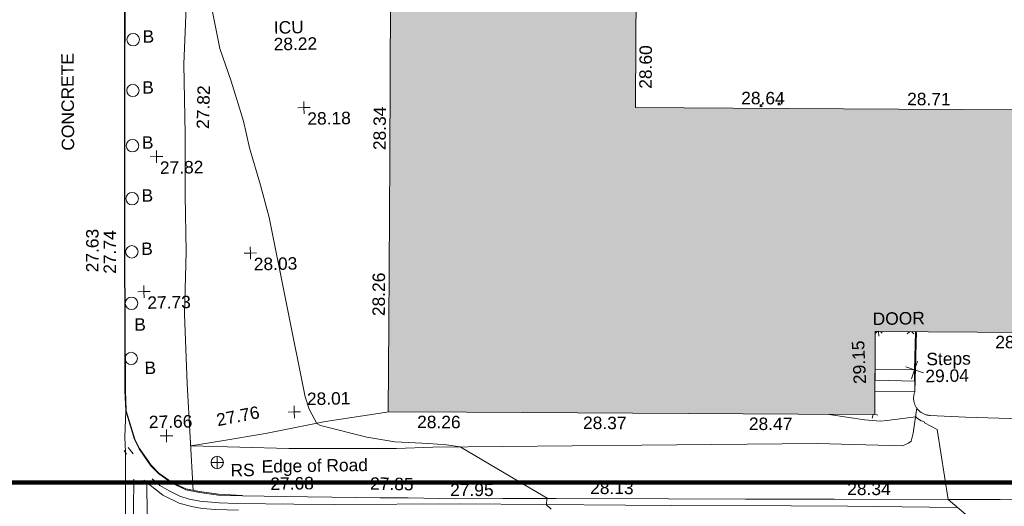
# Model space of a CAD drawing. Header units: millimetres. Extents: x -290717 to 520720, y -88450 to 287762.
# Tile 244 of 256: x -6642 to 23030, y 57264 to 71918. Entities that reach past the tile are written whole.
import ezdxf

# ---------------------------------------------------------------- set-up
doc = ezdxf.new("R2010")
doc.units = ezdxf.units.MM
doc.linetypes.add('IMPORT-UG_ELEC_STREET LIGHTING_QLB2 _2_', pattern=[2700, 1500, -300, 0, -250, 150, -300, 0, -200])
for name, color, linetype, lineweight, true_color in [('00_TOPO_EAVE', 7, 'Continuous', 9, 0x666666), ('00_TOPO_FOOTPATH', 7, 'Continuous', 9, 0xa50000), ('00_TOPO_FURN_BOLLARD', 7, 'Continuous', 9, 0x666666), ('00_TOPO_FURN_SIGN', 7, 'Continuous', 9, 0x666666), ('00_TOPO_KERB_BOTTOM', 1, 'Continuous', 9, 0xff0000), ('00_TOPO_KERB_TOP', 7, 'Continuous', 9, 0xa500a5), ('00_TOPO_LEVEL_FLOOR', 7, 'Continuous', 9, 0x666666), ('00_TOPO_LEVEL_SPOT', 7, 'Continuous', 9, 0x666666), ('00_TOPO_ROAD_MARKING_WHITE_CONTINUOUS', 7, 'Continuous', 9, 0x999999), ('00_TOPO_ROAD_MARKING_WHITE_DASH', 7, 'Continuous', 9, 0x999999), ('00_TOPO_ROAD_MARKING_YELLOW_CONTINUOUS', 40, 'Continuous', 9, 0xffbf00), ('00_TOPO_SERV_IC', 5, 'Continuous', 9, 0x0000ff), ('00_UAV_BUILDING_OUTLINE', 5, 'Continuous', 9, 0x0000ff), ('00_UAV_CONCRETE', 9, 'Continuous', 9, 0x808080), ('00_UAV_FORM_LINES', 7, 'Continuous', 9, 0x666666), ('00_UAV_INT_DOOR', 7, 'Continuous', 9, 0x7f4f3f), ('00_UAV_PARKING', 4, 'Continuous', 9, 0x00ffff), ('00_UAV_ROAD_MARKING_YELLOW_CONTINUOUS', 40, 'Continuous', 9, 0xffbf00), ('00_UAV_SLOPE_BOTTOM', 30, 'Continuous', 9, 0xff7f00), ('00_UAV_STEPS', 7, 'Continuous', 9, 0x666666), ('01_DTM_CONTOUR_MNR', 7, 'Continuous', 9, 0xa5a552), ('12333-PUM-2D-U-0001-C01 - Rev2_REVIT IMPORT_dwg', 7, 'Continuous', 9, 0x767676), ('A_RHA_Line', 7, 'Continuous', 9, 0x00a600)]:
    doc.layers.add(name, color=color, linetype=linetype, lineweight=lineweight, true_color=true_color)
for name, color, linetype, lineweight in [('00_TOPO_ROAD_EDGE', 7, 'Continuous', 9), ('00_TOPO_SURFACE', 7, 'Continuous', 9), ('00_TOPO_SURVEY_TEXT', 7, 'Continuous', 9), ('00_UAV_ROAD_EDGE', 7, 'Continuous', 9), ('A_RHA_Detail', 7, 'Continuous', 9), ('GEN-TEXT', 7, 'Continuous', 9)]:
    doc.layers.add(name, color=color, linetype=linetype, lineweight=lineweight)
doc.styles.add('Swis721 Lt BT_2', font='swissl.ttf', dxfattribs={"height": 375})

# ---------------------------------------------------------------- blocks, each defined once
blk = doc.blocks.new('12333-PUM-2D-U-0001-C01 - Rev2_REVIT IMPORT_dwg_MSL_Bollard_2-2077182-Site Location Plan Existing')
at = {"layer": '00_TOPO_FURN_BOLLARD', "color": 254, "true_color": 0xcccccc}
blk.add_circle((0, 0), 62.5, dxfattribs=at)
blk = doc.blocks.new('12333-PUM-2D-U-0001-C01 - Rev2_REVIT IMPORT_dwg_MSL_RoadSign_SYM-2077193-Site Location Plan Existing')
at = {"layer": '00_TOPO_FURN_SIGN', "color": 254, "true_color": 0xcccccc}
for p, q in [((-500, 0), (500, 0)), ((0, -500), (0, 500))]:
    blk.add_line(p, q, dxfattribs=at)
blk.add_circle((0, 0), 500, dxfattribs=at)
blk = doc.blocks.new('12333-PUM-2D-U-0001-C01 - Rev2_REVIT IMPORT_dwg_MM-2077200-Site Location Plan Existing')
at = {"layer": '00_TOPO_LEVEL_SPOT', "color": 254, "true_color": 0xcccccc, "flags": 128}
for points in [[(0, -500), (0, 0), (-500, 0)], [(500, 0), (0, 0), (0, 500)]]:
    blk.add_lwpolyline(points, dxfattribs=at)
blk = doc.blocks.new('12333-PUM-2D-U-0001-C01 - Rev2_REVIT IMPORT_dwg_MSL_Eaves_SYM_1-V86-Site Location Plan Existing')
at = {"layer": '00_TOPO_EAVE', "color": 254, "true_color": 0xcccccc}
for p, q in [((-116, -357), (-22, -66)), ((357, -116), (107, -35))]:
    blk.add_line(p, q, dxfattribs=at)
blk = doc.blocks.new('12333-PUM-2D-U-0001-C01 - Rev2_REVIT IMPORT_dwg_MSL_Node_Linework_1-2077247-Site Location Plan Existing')
at = {"layer": '00_UAV_STEPS', "color": 254, "true_color": 0xcccccc, "flags": 128}
for points in [[(257, 705), (0, 0), (-705, 257)], [(705, -257), (0, 0), (-257, -705)]]:
    blk.add_lwpolyline(points, dxfattribs=at)
blk = doc.blocks.new('12333-PUM-2D-U-0001-C01 - Rev2_REVIT IMPORT_dwg_MSL_FLlvl_SYM-V153-Site Location Plan Existing')
at = {"layer": '00_TOPO_LEVEL_FLOOR', "color": 254, "true_color": 0xcccccc}
blk.add_line((0, -38.9), (0, -10.1), dxfattribs=at)
blk = doc.blocks.new('12333-PUM-2D-U-0001-C01 - Rev2_REVIT IMPORT_dwg_MSL_Node_Linework-V175-Site Location Plan Existing')
at = {"layer": '00_UAV_INT_DOOR', "color": 9, "true_color": 0xd4c4bf}
for p, q in [((-184, -184), (-530, -530)), ((530, -530), (193, -193))]:
    blk.add_line(p, q, dxfattribs=at)
blk = doc.blocks.new('12333-PUM-2D-U-0001-C01 - Rev2_REVIT IMPORT_dwg_MSL_Node_Linework-V176-Site Location Plan Existing')
at = {"layer": '00_UAV_INT_DOOR', "color": 9, "true_color": 0xd4c4bf}
for p, q in [((-256, -256), (-530, -530)), ((530, -530), (268, -268))]:
    blk.add_line(p, q, dxfattribs=at)
blk = doc.blocks.new('12333-PUM-2D-U-0001-C01 - Rev2_REVIT IMPORT_dwg_MGS62954_T2_Galway_ITM_3d_Rev1-2077680-Site Location Plan Existing')
at = {"layer": '00_TOPO_FOOTPATH', "color": 254, "true_color": 0xcccccc, "flags": 128}
blk.add_lwpolyline([(533901556, 725613180), (533901433, 725616394), (533901383, 725618495), (533901473, 725620370), (533901470, 725622074), (533901498, 725623911), (533901501, 725626022), (533901598, 725627731), (533901630, 725630589), (533901707, 725633055), (533901672, 725635454), (533901780, 725637352), (533901874, 725638637), (533901805, 725639891), (533901749, 725641168), (533901851, 725642760), (533901920, 725644007), (533902048, 725646036), (533903548, 725646031), (533905530, 725645976), (533907190, 725645954), (533908133, 725645870)], dxfattribs=at)
at = {"layer": '00_TOPO_KERB_BOTTOM', "color": 254, "true_color": 0xcccccc, "flags": 128}
blk.add_lwpolyline([(533903035, 725612986), (533902310, 725613022), (533901747, 725613116), (533901335, 725613204), (533900924, 725613407), (533900523, 725613694), (533900289, 725613946), (533899948, 725614456), (533899808, 725614741), (533899567, 725615608), (533899550, 725616221), (533899584, 725618379), (533899607, 725620240), (533899648, 725622790), (533899695, 725625434), (533899745, 725627980), (533899798, 725631306), (533899841, 725633517), (533899863, 725635930), (533899902, 725638098), (533899937, 725640345), (533899970, 725642715), (533899996, 725644839), (533900027, 725645842)], dxfattribs=at)
at = {"layer": '00_TOPO_KERB_TOP', "color": 254, "true_color": 0xcccccc, "flags": 128}
blk.add_lwpolyline([(533903036, 725613005), (533902319, 725613049), (533901743, 725613140), (533901333, 725613228), (533900926, 725613428), (533900530, 725613713), (533900298, 725613962), (533899960, 725614469), (533899821, 725614750), (533899581, 725615613), (533899565, 725616222), (533899599, 725618379), (533899621, 725620240), (533899663, 725622790), (533899710, 725625435), (533899760, 725627981), (533899812, 725631306), (533899856, 725633517), (533899878, 725635930), (533899916, 725638099), (533899952, 725640346), (533899985, 725642715), (533900011, 725644840), (533900042, 725645842)], dxfattribs=at)
at = {"layer": '00_TOPO_ROAD_EDGE', "color": 254, "true_color": 0xcccccc, "flags": 128}
blk.add_lwpolyline([(533903035, 725612986), (533904996, 725612923), (533907189, 725612854)], dxfattribs=at)
at = {"layer": '00_TOPO_ROAD_MARKING_WHITE_CONTINUOUS', "color": 254, "true_color": 0xcccccc, "flags": 128}
blk.add_lwpolyline([(533899630, 725608490), (533899650, 725609330), (533899700, 725610450), (533899720, 725611520), (533899750, 725612650), (533899770, 725613550)], dxfattribs=at)
at = {"layer": '00_TOPO_ROAD_MARKING_WHITE_DASH', "color": 254, "true_color": 0xcccccc, "flags": 128}
blk.add_lwpolyline([(533900040, 725608600), (533900080, 725609570), (533900120, 725610490), (533900120, 725611420), (533900150, 725612480), (533900160, 725613410)], dxfattribs=at)
at = {"layer": '00_TOPO_ROAD_MARKING_YELLOW_CONTINUOUS', "color": 254, "true_color": 0xcccccc}
for p, q in [((533899500, 725614420), (533899560, 725614310)), ((533899620, 725614510), (533899760, 725614310))]:
    blk.add_line(p, q, dxfattribs=at)
at = {"layer": '00_TOPO_ROAD_MARKING_YELLOW_CONTINUOUS', "color": 254, "true_color": 0xcccccc, "flags": 128}
for points in [[(533900320, 725613550), (533900550, 725613350), (533900830, 725613180), (533901150, 725613010), (533901430, 725612920), (533901750, 725612850), (533902330, 725612790), (533902880, 725612760)], [(533902910, 725612560), (533902230, 725612590), (533901820, 725612630), (533901490, 725612700), (533901120, 725612800), (533900640, 725613050), (533900070, 725613510)]]:
    blk.add_lwpolyline(points, dxfattribs=at)
at = {"layer": '00_TOPO_SURFACE', "color": 254, "true_color": 0xcccccc, "flags": 128}
for points in [[(533899567, 725615608), (533899520, 725614820), (533899530, 725614365), (533899510, 725613160), (533899500, 725612120), (533899450, 725610290), (533899460, 725608920), (533899480, 725608510), (533899230, 725607230), (533898932, 725607150), (533897929, 725606960), (533896890, 725606871), (533895908, 725606770), (533894900, 725606640), (533894503, 725606570)], [(533907498, 725615442), (533905581, 725615182), (533903763, 725614851), (533902439, 725614657), (533901505, 725614520)]]:
    blk.add_lwpolyline(points, dxfattribs=at)
at = {"layer": '00_UAV_CONCRETE', "color": 254, "true_color": 0xcccccc}
blk.add_line((533923355, 725616430), (533923406, 725617578), dxfattribs=at)
at = {"layer": '00_UAV_FORM_LINES', "color": 254, "true_color": 0xcccccc, "flags": 128}
for points in [[(533908796, 725614360), (533915094, 725614305), (533920385, 725614261), (533922952, 725614151), (533923137, 725614224), (533923212, 725614290), (533923277, 725614521), (533923398, 725615281)], [(533908796, 725614360), (533907699, 725614337), (533904463, 725614388), (533901505, 725614520)]]:
    blk.add_lwpolyline(points, dxfattribs=at)
at = {"layer": '00_UAV_PARKING', "color": 254, "true_color": 0xcccccc, "flags": 128}
blk.add_lwpolyline([(533923354, 725615777), (533923346, 725615757), (533923339, 725615736), (533923332, 725615716), (533923326, 725615695), (533923322, 725615673), (533923318, 725615652), (533923314, 725615631), (533923312, 725615609), (533923311, 725615587), (533923311, 725615566), (533923311, 725615544), (533923313, 725615522), (533923315, 725615501), (533923318, 725615479), (533923323, 725615458), (533923328, 725615437), (533923334, 725615416), (533923340, 725615395), (533923348, 725615375), (533923357, 725615355), (533923366, 725615335), (533923376, 725615316), (533923387, 725615298), (533923398, 725615281), (533923410, 725615263), (533923423, 725615246), (533923437, 725615229), (533923452, 725615213), (533923467, 725615197), (533923483, 725615183), (533923499, 725615168), (533923516, 725615155), (533923534, 725615142), (533923552, 725615130), (533923570, 725615119), (533923589, 725615109), (533923609, 725615099), (533923629, 725615090), (533923649, 725615082), (533923669, 725615075), (533923690, 725615069), (533923711, 725615064), (533923732, 725615059), (533923754, 725615055), (533923775, 725615053), (533923797, 725615051), (533924862, 725614980), (533926543, 725614896)], dxfattribs=at)
at = {"layer": '00_UAV_ROAD_EDGE', "color": 254, "true_color": 0xcccccc, "flags": 128}
for points in [[(533928316, 725612430), (533925862, 725612479), (533924297, 725612510), (533920867, 725612575), (533918191, 725612626), (533915873, 725612675), (533912492, 725612745), (533910877, 725612771), (533909458, 725612793)], [(533907189, 725612854), (533908029, 725612842), (533909458, 725612793)]]:
    blk.add_lwpolyline(points, dxfattribs=at)
at = {"layer": '00_UAV_ROAD_MARKING_YELLOW_CONTINUOUS', "color": 254, "true_color": 0xcccccc, "flags": 128}
for points in [[(533909576, 725612632), (533914571, 725612507), (533915962, 725612472), (533919566, 725612396), (533921266, 725612359), (533924560, 725612266)], [(533909576, 725612632), (533905802, 725612682), (533904579, 725612715), (533902880, 725612760)]]:
    blk.add_lwpolyline(points, dxfattribs=at)
at = {"layer": '00_UAV_SLOPE_BOTTOM', "color": 254, "true_color": 0xcccccc}
blk.add_line((533923354, 725615777), (533923430, 725617578), dxfattribs=at)
at = {"layer": '00_UAV_STEPS', "color": 254, "true_color": 0xcccccc}
blk.add_line((533922155, 725616141), (533923355, 725616086), dxfattribs=at)
at = {"layer": '00_UAV_STEPS', "color": 254, "true_color": 0xcccccc, "flags": 128}
blk.add_lwpolyline([(533922163, 725616466), (533923355, 725616430), (533923354, 725615777), (533922148, 725615813)], close=True, dxfattribs=at)
at = {"layer": '01_DTM_CONTOUR_MNR', "color": 254, "true_color": 0xcccccc, "flags": 128}
for points in [[(533912331, 725612424), (533912190, 725612560), (533912208, 725612738), (533912220, 725612760), (533911586, 725613144), (533909620, 725614350), (533909207, 725614422), (533908668, 725614467), (533907659, 725614537), (533906811, 725614692), (533905426, 725615071), (533905310, 725615130), (533905087, 725615569), (533904977, 725615942), (533903987, 725621357), (533903738, 725622335), (533903429, 725623467), (533903261, 725624273), (533902918, 725625479), (533902587, 725626476), (533902376, 725627631)], [(533924820, 725612050), (533924300, 725612510), (533924002, 725614621), (533923630, 725614831), (533923617, 725614864), (533923567, 725614880), (533923527, 725614894), (533923413, 725614960), (533923393, 725614980), (533923367, 725615015), (533922492, 725614918), (533922300, 725614903), (533921820, 725614951), (533920760, 725615130), (533920757, 725615137)]]:
    blk.add_lwpolyline(points, dxfattribs=at)
for name, p, xscale, yscale, zscale in [('12333-PUM-2D-U-0001-C01 - Rev2_REVIT IMPORT_dwg_MSL_Bollard_2-2077182-Site Location Plan Existing', (533899984, 725626784), 3, 3, 3), ('12333-PUM-2D-U-0001-C01 - Rev2_REVIT IMPORT_dwg_MSL_Bollard_2-2077182-Site Location Plan Existing', (533899948, 725625253), 3, 3, 3), ('12333-PUM-2D-U-0001-C01 - Rev2_REVIT IMPORT_dwg_MM-2077200-Site Location Plan Existing', (533905094, 725624649), 0.375, 0.375, 0.375), ('12333-PUM-2D-U-0001-C01 - Rev2_REVIT IMPORT_dwg_MSL_Bollard_2-2077182-Site Location Plan Existing', (533899908, 725623593), 3, 3, 3), ('12333-PUM-2D-U-0001-C01 - Rev2_REVIT IMPORT_dwg_MM-2077200-Site Location Plan Existing', (533900625, 725623249), 0.375, 0.375, 0.375), ('12333-PUM-2D-U-0001-C01 - Rev2_REVIT IMPORT_dwg_MSL_Bollard_2-2077182-Site Location Plan Existing', (533899869, 725621997), 3, 3, 3), ('12333-PUM-2D-U-0001-C01 - Rev2_REVIT IMPORT_dwg_MSL_Bollard_2-2077182-Site Location Plan Existing', (533899831, 725620396), 3, 3, 3), ('12333-PUM-2D-U-0001-C01 - Rev2_REVIT IMPORT_dwg_MM-2077200-Site Location Plan Existing', (533903404, 725620297), 0.375, 0.375, 0.375), ('12333-PUM-2D-U-0001-C01 - Rev2_REVIT IMPORT_dwg_MM-2077200-Site Location Plan Existing', (533900176, 725619192), 0.375, 0.375, 0.375), ('12333-PUM-2D-U-0001-C01 - Rev2_REVIT IMPORT_dwg_MSL_Bollard_2-2077182-Site Location Plan Existing', (533899794, 725618847), 3, 3, 3), ('12333-PUM-2D-U-0001-C01 - Rev2_REVIT IMPORT_dwg_MSL_Node_Linework-V176-Site Location Plan Existing', (533922292, 725617654), 0.19, 0.19, 0.19), ('12333-PUM-2D-U-0001-C01 - Rev2_REVIT IMPORT_dwg_MSL_FLlvl_SYM-V153-Site Location Plan Existing', (533922292, 725617654), 4.94, 4.94, 4.94), ('12333-PUM-2D-U-0001-C01 - Rev2_REVIT IMPORT_dwg_MSL_Node_Linework-V175-Site Location Plan Existing', (533923252, 725617618), 0.19, 0.19, 0.19), ('12333-PUM-2D-U-0001-C01 - Rev2_REVIT IMPORT_dwg_MSL_Bollard_2-2077182-Site Location Plan Existing', (533899754, 725617187), 3, 3, 3), ('12333-PUM-2D-U-0001-C01 - Rev2_REVIT IMPORT_dwg_MSL_Node_Linework_1-2077247-Site Location Plan Existing', (533923355, 725616430), 0.375, 0.375, 0.375), ('12333-PUM-2D-U-0001-C01 - Rev2_REVIT IMPORT_dwg_MM-2077200-Site Location Plan Existing', (533904640, 725615490), 0.375, 0.375, 0.375), ('12333-PUM-2D-U-0001-C01 - Rev2_REVIT IMPORT_dwg_MM-2077200-Site Location Plan Existing', (533900779, 725614837), 0.375, 0.375, 0.375), ('12333-PUM-2D-U-0001-C01 - Rev2_REVIT IMPORT_dwg_MSL_Eaves_SYM_1-V86-Site Location Plan Existing', (533922090, 725615131), 0.375, 0.375, 0.375), ('12333-PUM-2D-U-0001-C01 - Rev2_REVIT IMPORT_dwg_MSL_RoadSign_SYM-2077193-Site Location Plan Existing', (533902293, 725614009), 0.375, 0.375, 0.375)]:
    blk.add_blockref(name, p, dxfattribs=dict(xscale=xscale, yscale=yscale, zscale=zscale))
at = {"layer": '00_TOPO_FOOTPATH', "color": 251, "true_color": 0x666666, "insert": (533901845, 725624067), "char_height": 375, "width": 1495.9, "attachment_point": 1, "rotation": 87.6453, "line_spacing_factor": 1.005062, "style": 'Swis721 Lt BT_2'}
blk.add_mtext('27.82', dxfattribs=at)
at = {"layer": '00_TOPO_FURN_BOLLARD', "char_height": 375, "width": 398.91, "attachment_point": 1, "line_spacing_factor": 1.005062, "style": 'Swis721 Lt BT_2'}
for insert in [(533900267, 725627059), (533900230, 725625527), (533900190, 725623867), (533900152, 725622272), (533900114, 725620670), (533899865, 725618391), (533900151, 725617083)]:
    blk.add_mtext('B', dxfattribs=dict(at, insert=insert))
at = {"layer": '00_TOPO_FURN_SIGN', "insert": (533902689, 725613954), "char_height": 375, "width": 783.57, "attachment_point": 1, "line_spacing_factor": 1.005062, "style": 'Swis721 Lt BT_2'}
blk.add_mtext('RS', dxfattribs=at)
at = {"layer": '00_TOPO_KERB_BOTTOM', "color": 251, "true_color": 0x666666, "insert": (533898440, 725619803), "char_height": 375, "width": 1495.9, "attachment_point": 1, "rotation": 88.9046, "line_spacing_factor": 1.005062, "style": 'Swis721 Lt BT_2'}
blk.add_mtext('27.63', dxfattribs=at)
at = {"layer": '00_TOPO_KERB_TOP', "color": 251, "true_color": 0x666666, "insert": (533898967, 725619750), "char_height": 375, "width": 1495.9, "attachment_point": 1, "rotation": 88.9046, "line_spacing_factor": 1.005062, "style": 'Swis721 Lt BT_2'}
blk.add_mtext('27.74', dxfattribs=at)
at = {"layer": '00_TOPO_LEVEL_SPOT', "char_height": 375, "width": 1495.9, "attachment_point": 1, "line_spacing_factor": 1.005062, "style": 'Swis721 Lt BT_2'}
for s, insert in [('28.18', (533905189, 725624502)), ('27.82', (533900720, 725623102)), ('28.03', (533903499, 725620150)), ('27.73', (533900271, 725619045)), ('28.01', (533905029, 725616063)), ('27.66', (533900254, 725615451))]:
    blk.add_mtext(s, dxfattribs=dict(at, insert=insert))
at = {"layer": '00_TOPO_ROAD_EDGE', "color": 251, "true_color": 0x666666, "insert": (533903882, 725613527), "char_height": 375, "width": 1495.9, "attachment_point": 1, "line_spacing_factor": 1.005062, "style": 'Swis721 Lt BT_2'}
blk.add_mtext('27.68', dxfattribs=at)
at = {"layer": '00_TOPO_SERV_IC', "color": 251, "true_color": 0x666666, "char_height": 375, "attachment_point": 1, "line_spacing_factor": 1.005062, "style": 'Swis721 Lt BT_2'}
for s, insert, width in [('ICU', (533904227, 725627263), 1021.01), ('28.22', (533904213, 725626762), 1495.9)]:
    blk.add_mtext(s, dxfattribs=dict(at, insert=insert, width=width))
at = {"layer": '00_TOPO_SURFACE', "color": 251, "true_color": 0x666666, "insert": (533902263, 725615468), "char_height": 375, "width": 1495.9, "attachment_point": 1, "rotation": 9.9219, "line_spacing_factor": 1.005062, "style": 'Swis721 Lt BT_2'}
blk.add_mtext('27.76', dxfattribs=at)
at = {"layer": '00_TOPO_SURVEY_TEXT', "color": 251, "true_color": 0x666666, "insert": (533897772, 725623477), "char_height": 375, "width": 3286.24, "attachment_point": 1, "rotation": 89.3504, "line_spacing_factor": 1.005062, "style": 'Swis721 Lt BT_2'}
blk.add_mtext('CONCRETE', dxfattribs=at)
at = {"layer": '00_UAV_BUILDING_OUTLINE', "color": 251, "true_color": 0x666666, "char_height": 375, "width": 1495.9, "attachment_point": 1, "line_spacing_factor": 1.005062, "style": 'Swis721 Lt BT_2'}
for s, insert, rotation in [('28.60', (533915206, 725625040), 88.6801), ('28.64', (533918278, 725624896), 358.6801), ('28.34', (533907160, 725623333), 88.6801), ('28.71', (533923276, 725624780), 358.6801), ('28.26', (533907045, 725618335), 88.6801), ('28.96', (533925806, 725617414), 358.6801), ('29.15', (533921514, 725616026), 91.7219), ('28.26', (533908342, 725615313), 358.6801), ('28.37', (533913340, 725615199), 358.6801), ('28.47', (533918338, 725615083), 358.6801)]:
    blk.add_mtext(s, dxfattribs=dict(at, insert=insert, rotation=rotation))
at = {"layer": '00_UAV_INT_DOOR', "color": 251, "true_color": 0x666666, "insert": (533922118, 725618176), "char_height": 375, "width": 1790.33, "attachment_point": 1, "line_spacing_factor": 1.005062, "style": 'Swis721 Lt BT_2'}
blk.add_mtext('DOOR', dxfattribs=at)
at = {"layer": '00_UAV_ROAD_EDGE', "color": 251, "true_color": 0x666666, "char_height": 375, "attachment_point": 1, "line_spacing_factor": 1.005062, "style": 'Swis721 Lt BT_2'}
for s, insert, width, rotation in [('Edge of Road', (533903629, 725614052), 3746.88, 359.9238), ('27.85', (533906895, 725613483), 1495.9, 358.0546), ('27.95', (533909299, 725613248), 1495.9, 359.0936), ('28.13', (533913520, 725613237), 1495.9, 358.8022), ('28.34', (533921266, 725613071), 1495.9, 358.9131)]:
    blk.add_mtext(s, dxfattribs=dict(at, insert=insert, width=width, rotation=rotation))
at = {"layer": '00_UAV_STEPS', "char_height": 375, "attachment_point": 1, "line_spacing_factor": 1.005062, "style": 'Swis721 Lt BT_2'}
for s, insert, width in [('Steps', (533923715, 725616935), 1552.89), ('29.04', (533923677, 725616425), 1495.9)]:
    blk.add_mtext(s, dxfattribs=dict(at, insert=insert, width=width))
blk = doc.blocks.new('12333-PUM-2D-U-0001-C01 - Rev2_REVIT IMPORT_dwg-1620468-Site Location Plan Existing')
at = {"layer": 'GEN-TEXT', "color": 253, "true_color": 0xaaaaaa}
for p, q in [((277750, 8576), (277821, 8647)), ((277821, 8576), (277750, 8647)), ((278298, 8614), (278369, 8685)), ((278369, 8614), (278298, 8685))]:
    blk.add_line(p, q, dxfattribs=at)
blk.add_blockref('12333-PUM-2D-U-0001-C01 - Rev2_REVIT IMPORT_dwg_MGS62954_T2_Galway_ITM_3d_Rev1-2077680-Site Location Plan Existing', (-533641080, -725615854))

msp = doc.modelspace()

# ---------------------------------------------------------------- hatches: boundary and pattern name
at = {"layer": 'A_RHA_Detail', "true_color": 0xc0c0c0}
h = msp.add_hatch(color=9, dxfattribs=at)
h.paths.add_polyline_path([(-80881, -68503), (-80401, -68483), (-80401, -62985), (-24475, -63009), (-24456, -50840), (-36623, -50832), (-36623, -44229), (-50959, -44214), (-50959, -42574), (-54564, -42571), (-54566, -45054), (-92409, -45027), (-92412, -49202), (-100062, -49202), (-100052, -64853), (-86121, -64853), (-86092, -62958), (-84861, -62958), (-84855, -68240), (-80871, -68240)])
h.paths.add_polyline_path([(-137239, -68462), (-132720, -68433), (-132847, -62850), (-130455, -62917), (-130498, -61356), (-117581, -61423), (-117492, -49184), (-125137, -49178), (-125134, -45033), (-163007, -45006), (-163007, -44090), (-163124, -44090), (-163123, -42384), (-166564, -42384), (-166565, -44044), (-193158, -44025), (-193195, -62864), (-137270, -62917), (-137254, -65680)])
h.paths.add_polyline_path([(120311, -32334), (120312, -31611), (133451, -31638), (133469, -19718), (121296, -19692), (121320, -8191), (112277, -8172), (112263, -14811), (78286, -14740), (78293, -8167), (76546, -8163), (69356, -8153), (69354, -9157), (68373, -9155), (68373, -13706), (69334, -13708), (69325, -16250), (66623, -16250), (66620, -17995), (65989, -17995), (65985, -19731), (57152, -19712), (57127, -31560), (70278, -31587), (70278, -32272), (78264, -32285), (78267, -31020), (112336, -31091), (112336, -32318), (119781, -32333)])
h.paths.add_polyline_path([(7504, -1791), (15482, -674), (15484, 148), (56188, 206), (56156, 14338), (18017, 14236), (17968, 34313), (21727, 34324), (21709, 40608), (18010, 40608), (17996, 45484), (9770, 45421), (3966, 45443), (3985, 14177), (1023, 14177), (-277, 14191), (-232, 5977), (-226, 194), (1220, 180), (7478, 143), (7489, -674)])
h.paths.add_polyline_path([(77756, 53), (77730, 1700), (94464, 1660), (94606, 17991), (88810, 18015), (88800, 14437), (69414, 14458), (69377, 100), (70761, 92)])
h.paths.add_polyline_path([(61252, 46454), (105775, 46473), (105768, 61853), (92285, 61853), (92309, 65784), (96107, 65768), (96060, 75209), (101085, 75072), (104988, 74765), (108404, 74364), (112009, 73787), (115645, 73050), (116891, 72762), (120209, 71893), (120865, 71704), (124136, 70670), (127436, 69481), (127820, 69395), (128274, 69332), (128732, 69307), (129190, 69320), (129645, 69372), (130095, 69461), (130535, 69588), (130963, 69751), (131376, 69950), (131771, 70182), (132163, 70461), (132496, 70742), (132821, 71065), (133117, 71414), (133384, 71787), (133617, 72179), (133817, 72591), (133983, 73018), (134112, 73458), (134204, 73907), (134258, 74362), (134273, 74820), (134251, 75277), (134190, 75731), (134091, 76179), (133955, 76617), (133783, 77041), (133576, 77450), (133336, 77840), (133064, 78209), (132762, 78554), (132432, 78872), (132077, 79161), (131698, 79420), (131300, 79646), (131094, 79746), (132146, 83110), (122788, 86283), (121604, 82800), (117096, 83871), (116842, 83526), (116121, 91222), (110238, 91274), (110194, 90435), (104988, 90486), (104973, 94310), (103746, 94310), (103840, 122852), (96365, 122932), (96350, 123952), (104556, 123902), (104607, 120249), (125503, 120134), (125662, 137657), (114480, 137699), (114382, 129150), (104644, 129188), (104578, 126217), (101184, 126159), (101265, 135959), (89967, 135989), (89928, 125824), (93631, 125841), (93581, 122932), (88697, 122905), (88679, 95739), (86378, 95739), (86378, 96178), (83280, 96201), (83274, 95736), (70170, 95733), (70166, 96272), (66675, 96257), (66655, 95756), (65785, 95756), (65888, 117471), (53473, 117488), (53434, 98570), (40649, 98570), (40610, 94406), (38854, 94410), (38849, 89464), (40612, 89518), (40665, 86258), (38372, 86306), (38370, 76901), (50938, 76944), (50923, 74599), (56485, 74589), (56485, 75195), (92465, 75233), (92646, 71767), (89811, 69363), (85313, 69361), (85313, 66907), (75210, 66903), (75210, 63816), (70819, 63816), (70819, 64253), (69457, 64253), (69456, 66902), (61303, 66899), (61305, 63970), (70500, 63970), (70500, 61853), (61246, 61849), (61252, 46455)])
h.paths.add_polyline_path([(-17153, 48569), (-17153, 60770), (-29363, 60775), (-29363, 67399), (-43507, 67405), (-43489, 69093), (-45766, 69109), (-45794, 67405), (-47272, 67404), (-47272, 66455), (-86005, 66469), (-86007, 60522), (-92663, 60522), (-92667, 50184), (-79752, 50180), (-79752, 48591), (-17158, 48569)])
h.paths.add_polyline_path([(-201056, 48629), (-138378, 48635), (-138378, 50133), (-125468, 50134), (-125469, 60566), (-132187, 60566), (-132187, 66533), (-170643, 66806), (-170643, 67739), (-200340, 67489), (-200349, 60828), (-201058, 60828), (-201057, 51102)])
h.paths.add_polyline_path([(-240052, 54769), (-239444, 54811), (-239187, 54842), (-238765, 54941), (-238382, 55122), (-237990, 55355), (-237269, 55936), (-237030, 56229), (-236793, 56569), (-236555, 57004), (-236433, 57267), (-236300, 57753), (-236251, 58017), (-236236, 58516), (-236233, 58988), (-236214, 59823), (-236364, 59821), (-236634, 60698), (-236392, 61432), (-236225, 61435), (-236202, 62638), (-232564, 62639), (-232564, 63049), (-232732, 63049), (-232860, 63458), (-232732, 63914), (-232561, 63914), (-232522, 70598), (-240629, 70599), (-240630, 72351), (-246413, 72347), (-246413, 70616), (-254450, 70619), (-254455, 70754), (-254470, 73192), (-263883, 73268), (-263902, 68261), (-263715, 68260), (-263553, 67820), (-263719, 67392), (-263914, 67392), (-263957, 58634), (-260181, 58611), (-260192, 56354), (-257185, 56339), (-257213, 57093), (-257339, 57093), (-257471, 57532), (-257339, 58062), (-257203, 58064), (-257174, 58599), (-256478, 58575), (-256478, 58789), (-256013, 58912), (-255397, 58781), (-255397, 58596), (-243810, 58586), (-243805, 58352), (-243741, 57885), (-243619, 57422), (-243424, 56944), (-243247, 56608), (-243003, 56250), (-242732, 55933), (-242372, 55603), (-242141, 55425), (-241805, 55217), (-241529, 55077), (-241101, 54917), (-240836, 54841), (-240453, 54789), (-240203, 54777)])
h.paths.add_polyline_path([(40277, 59895), (40329, 69197), (36589, 69218), (36619, 74674), (32264, 74687), (32233, 69156), (11917, 69270), (11967, 78219), (29088, 78123), (29143, 88141), (15719, 88216), (15733, 90590), (4594, 90652), (4525, 78265), (10097, 78234), (10077, 74773), (4548, 74804), (4466, 60107), (19126, 60025), (19140, 62528), (31739, 62457), (31725, 59943), (38370, 59906)])
h.paths.add_polyline_path([(-246083, 72334), (-246083, 72334), (-246208, 72334)])
h.paths.add_polyline_path([(-114575, 112178), (-114575, 112178), (-114707, 115802)])
h.paths.add_polyline_path([(-154700, 101760), (-114382, 101776), (-114382, 106927), (-113756, 106927), (-113758, 111847), (-114432, 111847), (-114432, 112178), (-114575, 112178), (-114579, 121707), (-123057, 121707), (-123069, 156453), (-119381, 156454), (-119381, 160166), (-115501, 160167), (-115503, 166207), (-132412, 166600), (-132412, 166666), (-135275, 166665), (-135275, 166628), (-135911, 166628), (-135911, 166352), (-152521, 166346), (-152518, 159143), (-150699, 159118), (-150756, 122561), (-151059, 122561), (-151061, 121302), (-154138, 121373), (-154138, 121865), (-154704, 121867), (-154689, 119352), (-154746, 119352), (-154746, 118722), (-160794, 118749), (-160794, 119411), (-163852, 119422), (-163855, 118762), (-167569, 118779), (-166635, 124395), (-166844, 124471), (-167569, 124708), (-168028, 124841), (-168631, 124991), (-169238, 125117), (-169850, 125220), (-170466, 125298), (-171089, 125352), (-171704, 125381), (-172325, 125386), (-172782, 125375), (-173402, 125337), (-174019, 125276), (-174634, 125190), (-175245, 125081), (-176047, 124896), (-176665, 124725), (-177045, 124609), (-177632, 124405), (-176665, 118819), (-177559, 118822), (-177662, 125263), (-176365, 126543), (-159462, 126320), (-157058, 128609), (-157061, 136153), (-158639, 137740), (-159352, 137740), (-161634, 140201), (-168728, 140257), (-171035, 137943), (-174184, 137943), (-176460, 140292), (-177342, 140292), (-177342, 140358), (-183429, 140356), (-185922, 137917), (-185922, 131757), (-186907, 131757), (-187725, 130810), (-187724, 127376), (-186481, 126305), (-186479, 122327), (-185176, 121059), (-180304, 121059), (-180304, 118802), (-193555, 118802), (-193555, 133118), (-192594, 133118), (-192594, 134201), (-192225, 134201), (-192226, 136615), (-192595, 136615), (-192595, 137734), (-193589, 137734), (-193589, 147475), (-193163, 147493), (-192607, 147551), (-192360, 147590), (-192200, 147617), (-191883, 147683), (-191569, 147762), (-191020, 147932), (-190951, 147956), (-190648, 148071), (-190350, 148198), (-190057, 148336), (-189770, 148486), (-189375, 148717), (-189133, 148873), (-188868, 149059), (-188610, 149255), (-188355, 149465), (-188080, 149714), (-187885, 149902), (-187538, 150274), (-187446, 150378), (-187241, 150629), (-187046, 150888), (-186862, 151154), (-186546, 151670), (-186524, 151707), (-163675, 151670), (-163688, 148134), (-157304, 148136), (-157304, 155760), (-157557, 155765), (-157556, 166678), (-187009, 166700), (-187013, 162054), (-188707, 162045), (-188706, 155022), (-188738, 154651), (-188799, 154283), (-188857, 154035), (-188966, 153679), (-189103, 153333), (-189266, 152998), (-189455, 152677), (-189645, 152421), (-189917, 152104), (-190213, 151809), (-190531, 151539), (-190869, 151294), (-191225, 151076), (-191598, 150887), (-192093, 150683), (-192485, 150570), (-192904, 150482), (-193187, 150441), (-193594, 150407), (-193595, 151460), (-205369, 151455), (-205354, 113350), (-207187, 113349), (-207184, 105991), (-205313, 105991), (-205311, 101770), (-175489, 101781), (-175489, 110890), (-154703, 110898), (-154701, 103310)])
h.paths.add_polyline_path([(193736, 113048), (208865, 114991), (208976, 114127), (216448, 115086), (216039, 118272), (232649, 120405), (233426, 114352), (240632, 115278), (239855, 121330), (256407, 123456), (257092, 118089), (264572, 119041), (261878, 138525), (259179, 138222), (259197, 137439), (254686, 136897), (255413, 131315), (240853, 129522), (239771, 137919), (240650, 138010), (240062, 142777), (239166, 142685), (237631, 151018), (266173, 154561), (271297, 142612), (276532, 144861), (274942, 148528), (302075, 160135), (300216, 164320), (301528, 164907), (300405, 167478), (299017, 166946), (295627, 174519), (294333, 177537), (287289, 174519), (289428, 169661), (272957, 162557), (271943, 164897), (267016, 162764), (268502, 159357), (265200, 157946), (226856, 153147), (227510, 148852), (228281, 141179), (227302, 141050), (227895, 136433), (228749, 136524), (229602, 128024), (217691, 126494), (217642, 126874), (215139, 126553), (215195, 126113), (215016, 126090), (214841, 127450), (192259, 124549), (193486, 114991)])
h.paths.add_polyline_path([(-78076, 117606), (-78076, 117610), (-78070, 129486), (-74723, 129478), (-74723, 125436), (-48016, 125380), (-47997, 135873), (-61198, 135902), (-74715, 135924), (-74724, 131865), (-78070, 131873), (-78063, 149550), (-58292, 149542), (-58292, 148946), (-37708, 148938), (-37708, 159740), (-44148, 159743), (-44148, 162961), (-49830, 162961), (-49831, 160632), (-78494, 160644), (-78494, 161615), (-78739, 161615), (-78692, 168188), (-90845, 168127), (-90963, 152687), (-89065, 152686), (-89080, 117610), (-78375, 117606)])
h.paths.add_polyline_path([(69255, 129236), (69260, 136168), (86068, 136131), (86009, 164703), (58790, 164724), (58790, 170119), (54460, 170122), (54457, 166153), (47042, 166159), (47041, 164669), (39173, 164675), (39173, 164079), (17015, 164095), (17002, 147267), (12660, 147267), (12654, 139138), (17031, 139135), (17025, 129935), (39191, 129919), (39191, 129258), (69014, 129236)])
h.paths.add_polyline_path([(39266, 139468), (33051, 139484), (33088, 153428), (39278, 153412), (39278, 152830), (43058, 152820), (43025, 140093), (39267, 140093)])
h.paths.add_polyline_path([(1980, 189123), (18699, 189180), (18678, 195254), (24349, 195273), (24335, 199551), (28830, 199566), (28798, 208816), (24335, 208806), (24334, 209113), (16812, 209088), (16807, 208844), (6772, 208809), (6797, 201489), (-8471, 201437), (-8471, 200429), (-11856, 200418), (-11824, 190892), (-7615, 190905), (-7615, 190171), (-4609, 190169), (-4608, 190917), (1973, 190939), (1977, 189837)])
h.paths.add_polyline_path([(-20506, 190640), (-20122, 206347), (-41550, 207015), (-41462, 210450), (-31391, 210152), (-31079, 223863), (-44305, 224231), (-44491, 211866), (-47510, 211943), (-47723, 203659), (-47076, 203635), (-47175, 199532), (-46801, 199520), (-46874, 195479), (-44600, 195425), (-44686, 192243), (-38074, 192136), (-38104, 191127), (-21538, 190669)])
h.paths.add_polyline_path([(16801, 195962), (9657, 196015), (9644, 199514), (11632, 199486), (11632, 203322), (16807, 203391), (16801, 195984)])
h.paths.add_polyline_path([(122085, 200536), (122088, 206386), (125211, 206386), (125211, 206646), (126203, 206646), (126203, 207041), (130401, 206979), (130444, 209883), (126203, 209946), (126203, 214624), (127365, 214624), (127365, 225380), (126160, 225380), (126207, 241475), (119483, 241496), (119479, 246182), (109944, 246175), (109953, 233033), (115001, 233033), (115000, 208653), (112026, 208653), (112024, 200539), (122025, 200536)])
h.paths.add_polyline_path([(30087, 200987), (38031, 201029), (38031, 202923), (38110, 202923), (38067, 208828), (38013, 208828), (38012, 209013), (30045, 208970), (30061, 205986)])
h.paths.add_polyline_path([(195986, 205662), (202897, 206052), (202677, 209946), (195766, 209555)])
h.paths.add_polyline_path([(-91652, 206393), (-79454, 206433), (-79629, 238246), (-68904, 238215), (-68919, 246314), (-68757, 246313), (-68755, 246639), (-79620, 246651), (-79607, 247344), (-82155, 247318), (-82155, 247488), (-91641, 247473), (-91639, 246846), (-131470, 246641), (-131470, 250160), (-142857, 250177), (-142864, 246220), (-165119, 246272), (-165040, 253908), (-178677, 253930), (-178700, 238177), (-138599, 238209), (-138548, 206628), (-126647, 206572), (-126667, 234826), (-124963, 234826), (-124969, 234688), (-91596, 234664), (-91651, 207156)])
h.paths.add_polyline_path([(142124, 209114), (152768, 209127), (152745, 227013), (142101, 226999), (142122, 210583)])
h.paths.add_polyline_path([(168999, 209275), (169027, 226860), (161687, 226877), (161648, 209291), (168847, 209275)])
h.paths.add_polyline_path([(49761, 218477), (49794, 223316), (41274, 223363), (41274, 223291), (32187, 223352), (32202, 225553), (20082, 225635), (20035, 218708), (31566, 218630), (31566, 218599), (49547, 218478)])
h.paths.add_polyline_path([(162362, 234154), (162367, 241590), (135261, 241631), (135249, 234198), (160249, 234157)])
h.paths.add_polyline_path([(176459, 246710), (176516, 252173), (168884, 252253), (168935, 257069), (164355, 257117), (164296, 251512), (164417, 251511), (164368, 246837), (172300, 246753)])

# ---------------------------------------------------------------- linework, layer by layer
at = {"layer": 'A_RHA_Line', "color": 7}
for p, q in [((11928, 71336), (11956, 76336)), ((4536, 72737), (4508, 67738)), ((11917, 69270), (11928, 71336)), ((14850, 69253), (11917, 69270)), ((19850, 69225), (14850, 69253)), ((24849, 69197), (19850, 69225)), ((4508, 67738), (4480, 62738)), ((4480, 62738), (4466, 60107)), ((19126, 60025), (19140, 62528)), ((19140, 62528), (19262, 62527)), ((19262, 62527), (24258, 62499)), ((4466, 60107), (6833, 60094)), ((6833, 60094), (11832, 60066)), ((11832, 60066), (16831, 60038)), ((16831, 60038), (19126, 60025))]:
    msp.add_line(p, q, dxfattribs=at)
at = {"layer": 'A_RHA_Line', "color": 1, "lineweight": 140, "true_color": 0xff0000}
msp.add_line((-15425, 57984), (58271, 57984), dxfattribs=at)

# ---------------------------------------------------------------- block references
at = {"layer": '12333-PUM-2D-U-0001-C01 - Rev2_REVIT IMPORT_dwg', "color": 254, "linetype": 'IMPORT-UG_ELEC_STREET LIGHTING_QLB2 _2_', "true_color": 0xffd4d4, "rotation": 0.9999999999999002}
msp.add_blockref('12333-PUM-2D-U-0001-C01 - Rev2_REVIT IMPORT_dwg-1620468-Site Location Plan Existing', (-261895, 55870), dxfattribs=at)

doc.saveas('drawing.dxf')
